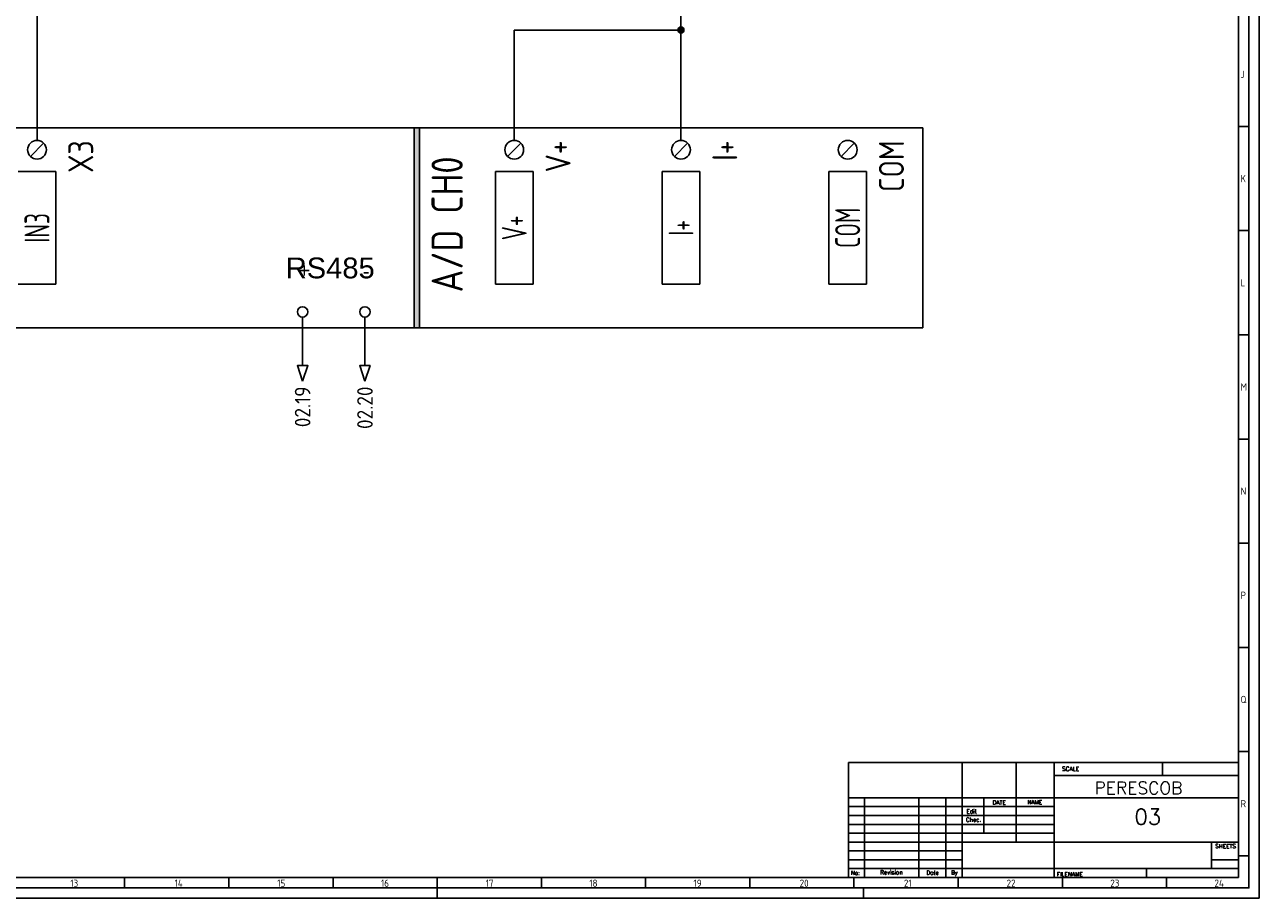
# Model space of a CAD drawing. Header units: millimetres. Extents: x 0 to 1189, y 5 to 846.
# Tile 3 of 4: x 597 to 1189, y 5 to 424. Entities that reach past the tile are written whole.
import ezdxf
from ezdxf.enums import TextEntityAlignment as Align

# ---------------------------------------------------------------- set-up
doc = ezdxf.new("R2010")
doc.units = ezdxf.units.MM
doc.header["$LTSCALE"] = 12
for name, color, linetype in [('025', 1, 'Continuous'), ('035', 5, 'Continuous'), ('07', 7, 'Continuous'), ('RED_2.5mm^2', 1, 'Continuous'), ('SYMS', 7, 'Continuous'), ('TAGS', 51, 'Continuous'), ('TERMS', 4, 'Continuous'), ('XREF', 7, 'Continuous')]:
    doc.layers.add(name, color=color, linetype=linetype)
doc.styles.add('ISO Proportional', font='isocp.shx')
doc.styles.add('WD', font='romans.shx')
doc.styles.add('WD_IEC', font='ISOCP2.shx', dxfattribs={"width": 0.9, "height": 4})

# ---------------------------------------------------------------- blocks, each defined once
blk = doc.blocks.new('IEC_border_a0')
at = {"layer": '035', "color": 0}
for p, q in [((1189, 0), (1189, 841)), ((1183.98, 370.5), (1179, 370.5)), ((1183.98, 320.5), (1179, 320.5)), ((1184, 270.46), (1179.02, 270.46)), ((1184, 270.46), (1179.02, 270.46)), ((1184, 220.46), (1179.02, 220.46)), ((1184, 170.46), (1179.02, 170.46)), ((1184, 120.46), (1179.02, 120.46)), ((1184, 70.46), (1179.02, 70.46)), ((1184.02, 20.42), (1179.03, 20.42)), ((644.5, 10), (644.5, 5)), ((694.5, 10), (694.5, 5)), ((744.5, 10), (744.5, 5)), ((744.5, 10), (744.5, 5)), ((794.5, 10), (794.5, 5)), ((844.5, 10), (844.5, 5)), ((894.5, 10), (894.5, 5)), ((944.5, 10), (944.5, 5)), ((994.5, 10), (994.5, 5)), ((1044.5, 10), (1044.5, 5)), ((1094.5, 10), (1094.5, 5)), ((1144.5, 10), (1144.5, 5)), ((0, 0), (1189, 0)), ((794.5, 0), (794.5, 5)), ((999, 0), (999, 5))]:
    blk.add_line(p, q, dxfattribs=at)
blk.add_lwpolyline([(10, 10), (1179, 10), (1179, 831), (10, 831)], close=True, dxfattribs=at)
at = {"layer": '07', "color": 0}
blk.add_lwpolyline([(5, 5), (1184, 5), (1184, 836), (5, 836)], close=True, dxfattribs=at)
at = {"layer": '035', "color": 0, "style": 'ISO Proportional'}
for s, p in [('J', (1180, 393.75)), ('K', (1180, 343.75)), ('L', (1180.02, 293.72)), ('M', (1180.02, 243.72)), ('N', (1180.02, 193.72)), ('P', (1180.02, 143.72)), ('Q', (1180.02, 93.72)), ('R', (1180.03, 43.68)), ('13', (618.42, 5.5)), ('14', (668.46, 5.5)), ('15', (717.72, 5.5)), ('16', (767.49, 5.5)), ('17', (817.72, 5.5)), ('18', (867.49, 5.5)), ('19', (917.49, 5.5)), ('20', (968.42, 5.5)), ('21', (1018.46, 5.5)), ('22', (1067.72, 5.5)), ('23', (1117.49, 5.5)), ('24', (1167.49, 5.5))]:
    blk.add_text(s, height=3.5, dxfattribs=at).set_placement(p)
blk = doc.blocks.new('IEC_tblock_a0')
at = {"layer": '035'}
for p, q in [((-106.6, 55.25), (-106.6, 17)), ((-36.4, 55.25), (-36.4, 48.88)), ((-88.4, 48.88), (0, 48.88)), ((-179.4, 38.25), (-179.4, 0)), ((-153.4, 38.25), (-153.4, 0)), ((-140.4, 38.25), (-140.4, 0)), ((-122.2, 38.25), (-122.2, 21.25)), ((-187.2, 34), (-88.4, 34)), ((-187.2, 29.75), (-88.4, 29.75)), ((-187.2, 25.5), (-88.4, 25.5)), ((-187.2, 21.25), (-88.4, 21.25)), ((-187.2, 17), (-132.6, 17)), ((-187.2, 12.75), (-132.6, 12.75)), ((-187.2, 8.5), (-132.6, 8.5)), ((-13, 8.5), (0, 8.5)), ((-187.2, 4.25), (0, 4.25)), ((-44.2, 4.25), (-44.2, 0))]:
    blk.add_line(p, q, dxfattribs=at)
at = {"layer": '07'}
for p, q in [((-187.2, 55.25), (0, 55.25)), ((-187.2, 55.25), (-187.2, 0)), ((-132.6, 55.25), (-132.6, 0)), ((-88.4, 55.25), (-88.4, 0)), ((0, 55.25), (0, 0)), ((-187.2, 38.25), (0, 38.25)), ((-132.6, 17), (0, 17)), ((-13, 17), (-13, 4.25)), ((-187.2, 0), (0, 0))]:
    blk.add_line(p, q, dxfattribs=at)
at = {"style": 'WD'}
for tag, p in [('SCALE', (-69.88, 51.07)), ('SH', (-8.74, 10.06)), ('FILENAME', (-68.15, 0.8))]:
    blk.add_attdef(tag, p, '', height=2, dxfattribs=at)
for tag, height, p in [('EDDATE', 2, (-114.97, 30.8)), ('EDBY', 2, (-98.02, 30.86)), ('PROJDESC', 5, (-45.9, 29.2)), ('CKDATE', 2, (-114.85, 26.58)), ('CKBY', 2, (-97.88, 26.3)), ('DWGDESC', 5, (-44.85, 19.72)), ('DWGNO', 3.5, (-48.54, 9.46))]:
    blk.add_attdef(tag, text='', height=height, dxfattribs=at).set_placement(p, align=Align.CENTER)
at = {"style": 'WD', "flags": 1}
blk.add_attdef('WD_TB', (-120.95, 11.91), '', height=2, dxfattribs=at)
at = {"layer": '025', "style": 'WD'}
for s, p in [('SCALE', (-80.57, 51.13)), ('NAME', (-97.74, 35.14)), ('No:', (-183.81, 1.19)), ('Revision', (-166.53, 1.47)), ('Date', (-146.79, 1.28)), ('By', (-136.33, 1.37))]:
    blk.add_text(s, height=2, dxfattribs=at).set_placement(p, align=Align.CENTER)
for s, p in [('DATE', (-118, 35)), ('Edit', (-130.55, 30.72)), ('Chec.', (-130.82, 26.72)), ('SHEETS', (-11.17, 14.05)), ('FILENAME', (-87.18, 0.61))]:
    blk.add_text(s, height=2, dxfattribs=at).set_placement(p)
blk = doc.blocks.new('PLCIO_F85')
blk.add_line((631.03, 48), (631.03, -48))
at = {"layer": 'SYMS'}
for p, q in [((631.03, 48), (-48, 48)), ((446.82, 34.32), (453.18, 40.68)), ((441, 27), (459, 27)), ((459, 27), (459, -27)), ((459, -27), (441, -27)), ((-48, -48), (631.03, -48))]:
    blk.add_line(p, q, dxfattribs=at)
blk.add_circle((450, 37.5), 4.5, dxfattribs=at)
at = {"layer": 'SYMS', "style": 'WD_IEC', "width": 0.9}
for tag, p in [('TERMDESC01', (6.25, 60)), ('TERMDESC02', (81.25, 60)), ('TERMDESC03', (206.25, 60)), ('TERMDESC04', (331.25, 60)), ('TERMDESC05', (456.25, 60))]:
    blk.add_attdef(tag, text='', height=12, rotation=90, dxfattribs=at).set_placement(p, align=Align.TOP_LEFT)
at = {"layer": 'SYMS', "style": 'WD_IEC', "width": 0.9, "flags": 1}
for tag, p in [('X2TERM01', (0, 42)), ('X2TERM02', (75, 42)), ('X2TERM03', (200, 42)), ('X2TERM04', (325, 42)), ('X2TERM05', (450, 42))]:
    blk.add_attdef(tag, text='', height=1.92, rotation=90, dxfattribs=at).set_placement(p, align=Align.RIGHT)
at = {"layer": 'SYMS', "style": 'WD_IEC', "width": 0.9}
for tag, p in [('TERM04', (340, 42)), ('TERM01', (15, 42)), ('TERM02', (90, 42)), ('TERM03', (215, 42)), ('TERM05', (465, 42))]:
    blk.add_attdef(tag, text='', height=12, rotation=90, dxfattribs=at).set_placement(p, align=Align.TOP_RIGHT)
at = {"layer": 'SYMS', "style": 'WD_IEC'}
for tag, width, p in [('LINE2', 0.9, (-69, 0)), ('LINE1', 0.9, (-87, 0)), ('DESC', 0.9, (-50.84, 0)), ('INST', 0.8, (-159, 0)), ('LOC', 0.8, (-141, 0)), ('MFG', 0.8, (-123, 0)), ('CAT', 0.8, (-105, 0)), ('TAG', 0.9, (-30.87, 0))]:
    blk.add_attdef(tag, text='', height=15, rotation=90, dxfattribs=dict(at, width=width)).set_placement(p, align=Align.CENTER)
at = {"layer": 'SYMS', "style": 'WD_IEC', "width": 0.7}
for tag, p in [('TAGA01', (0, 0)), ('TAGA02', (75, 0)), ('TAGA03', (200, 0)), ('TAGA04', (325, 0)), ('TAGA05', (450, 0))]:
    blk.add_attdef(tag, text='', height=12, rotation=90, dxfattribs=at).set_placement(p, align=Align.MIDDLE_CENTER)
at = {"layer": 'SYMS', "linetype": 'Continuous', "style": 'WD_IEC', "width": 0.9, "flags": 9}
blk.add_attdef('ASSYCODE', text='', height=1.92, rotation=90, dxfattribs=at).set_placement((-102.85, -22.08), align=Align.CENTER)
at = {"layer": 'SYMS', "style": 'WD_IEC', "width": 0.9}
for tag, p in [('DESCA01', (-9, -111)), ('DESCB01', (9, -111)), ('DESCC01', (27, -111)), ('DESCD01', (45, -111)), ('DESCE01', (63, -111)), ('DESCA02', (66, -111)), ('DESCB02', (84, -111)), ('DESCC02', (102, -111)), ('DESCD02', (120, -111)), ('DESCE02', (138, -111)), ('DESCA03', (191, -111)), ('DESCB03', (209, -111)), ('DESCC03', (227, -111)), ('DESCD03', (245, -111)), ('DESCE03', (263, -111)), ('DESCA04', (316, -111)), ('DESCB04', (334, -111)), ('DESCC04', (352, -111)), ('DESCD04', (370, -111)), ('DESCE04', (388, -111)), ('DESCA05', (441, -111)), ('DESCB05', (459, -111)), ('DESCC05', (477, -111)), ('DESCD05', (495, -111)), ('DESCE05', (513, -111))]:
    blk.add_attdef(tag, text='', height=15, rotation=90, dxfattribs=at).set_placement(p, align=Align.RIGHT)
blk = doc.blocks.new('VT0_02')
blk.add_circle((0, 0), 1.25)
at = {"style": 'WD_IEC'}
blk.add_attdef('TAG1', text='', height=2.5, dxfattribs=at).set_placement((-0.5, 1.75), align=Align.RIGHT)
at = {"style": 'WD_IEC', "flags": 1}
for tag, p in [('X4TERM01', (-1.25, 0)), ('X2TERM01', (0, 1.25)), ('X1TERM01', (1.25, 0)), ('X8TERM01', (0, -1.25))]:
    blk.add_attdef(tag, p, '', height=0.32, dxfattribs=at)
blk = doc.blocks.new('HA1S4')
blk.add_lwpolyline([(0, -3.75), (-1.25, 0), (1.25, 0)], close=True)
at = {"style": 'WD_IEC', "flags": 8}
blk.add_attdef('WIRENO', (-1, 1.25), '', height=2.5, rotation=90, dxfattribs=at)
at = {"style": 'WD_IEC'}
blk.add_attdef('DESC1', text='', height=2.5, rotation=90, dxfattribs=at).set_placement((1, 1.25), align=Align.TOP_LEFT)
at = {"style": 'WD_IEC', "flags": 1}
blk.add_attdef('X2TERM01', (0, 0), '', height=0.32, dxfattribs=at)
blk.add_attdef('SIGCODE', text='', height=1, dxfattribs=at).set_placement((-2.5, -3.2), align=Align.RIGHT)
at = {"style": 'WD_IEC'}
blk.add_attdef('XREF', text='', height=2.5, rotation=90, dxfattribs=at).set_placement((0, -5), align=Align.MIDDLE_RIGHT)
blk = doc.blocks.new('PLCIO_478F')
h = blk.add_hatch(color=256)
h.dxf.hatch_style = 1
h.paths.add_polyline_path([(-45.5, 48), (-48, 48), (-48, -48), (-45.5, -48)])
blk.add_line((196, 48), (196, -48))
at = {"layer": 'SYMS'}
for p, q in [((-48, 48), (-48, -48)), ((196, 48), (-48, 48)), ((-45.5, 48), (-45.5, -48)), ((-3.18, 34.32), (3.18, 40.68)), ((76.82, 34.32), (83.18, 40.68)), ((156.82, 34.32), (163.18, 40.68)), ((-9, -27), (-9, 27)), ((-9, 27), (9, 27)), ((9, 27), (9, -27)), ((71, -27), (71, 27)), ((71, 27), (89, 27)), ((89, 27), (89, -27)), ((151, -27), (151, 27)), ((151, 27), (169, 27)), ((169, 27), (169, -27)), ((9, -27), (-9, -27)), ((89, -27), (71, -27)), ((169, -27), (151, -27)), ((-48, -48), (196, -48))]:
    blk.add_line(p, q, dxfattribs=at)
for centre in [(0, 37.5), (80, 37.5), (160, 37.5)]:
    blk.add_circle(centre, 4.5, dxfattribs=at)
at = {"layer": 'SYMS', "style": 'WD_IEC', "width": 0.9}
for tag, p in [('TERMDESC01', (6.25, 60)), ('TERMDESC02', (86.25, 60)), ('TERMDESC03', (166.25, 60))]:
    blk.add_attdef(tag, text='', height=12, rotation=90, dxfattribs=at).set_placement(p, align=Align.TOP_LEFT)
at = {"layer": 'SYMS', "style": 'WD_IEC', "width": 0.9, "flags": 1}
for tag, p in [('X2TERM01', (0, 42)), ('X2TERM02', (80, 42)), ('X2TERM03', (160, 42))]:
    blk.add_attdef(tag, text='', height=1.92, rotation=90, dxfattribs=at).set_placement(p, align=Align.RIGHT)
at = {"layer": 'SYMS', "style": 'WD_IEC', "width": 0.9}
for tag, p in [('TERM01', (15, 42)), ('TERM02', (95, 42)), ('TERM03', (175, 42))]:
    blk.add_attdef(tag, text='', height=12, rotation=90, dxfattribs=at).set_placement(p, align=Align.TOP_RIGHT)
at = {"layer": 'SYMS', "style": 'WD_IEC'}
for tag, width, p in [('LINE2', 0.9, (-69, 0)), ('LINE1', 0.9, (-87, 0)), ('DESC', 0.9, (-50.84, 0)), ('INST', 0.8, (-159, 0)), ('LOC', 0.8, (-141, 0)), ('MFG', 0.8, (-123, 0)), ('CAT', 0.8, (-105, 0)), ('TAG', 0.9, (-26.92, -0.25))]:
    blk.add_attdef(tag, text='', height=15, rotation=90, dxfattribs=dict(at, width=width)).set_placement(p, align=Align.CENTER)
at = {"layer": 'SYMS', "style": 'WD_IEC', "width": 0.7}
for tag, p in [('TAGA01', (0, 0)), ('TAGA02', (80, 0)), ('TAGA03', (160, 0))]:
    blk.add_attdef(tag, text='', height=12, rotation=90, dxfattribs=at).set_placement(p, align=Align.MIDDLE_CENTER)
at = {"layer": 'SYMS', "linetype": 'Continuous', "style": 'WD_IEC', "width": 0.9, "flags": 9}
blk.add_attdef('ASSYCODE', text='', height=1.92, rotation=90, dxfattribs=at).set_placement((-102.85, -22.08), align=Align.CENTER)
at = {"layer": 'SYMS', "style": 'WD_IEC', "width": 0.9}
for tag, p in [('DESCA01', (-9, -111)), ('DESCB01', (9, -111)), ('DESCC01', (27, -111)), ('DESCD01', (45, -111)), ('DESCE01', (63, -111)), ('DESCA02', (71, -111)), ('DESCB02', (89, -111)), ('DESCC02', (107, -111)), ('DESCD02', (125, -111)), ('DESCE02', (143, -111)), ('DESCA03', (151, -111)), ('DESCB03', (169, -111)), ('DESCC03', (187, -111)), ('DESCD03', (205, -111)), ('DESCE03', (223, -111))]:
    blk.add_attdef(tag, text='', height=15, rotation=90, dxfattribs=at).set_placement(p, align=Align.RIGHT)
blk = doc.blocks.new('WDDOT')
for radius in [0.72, 0.449, 0.223]:
    blk.add_circle((0, 0), radius)

msp = doc.modelspace()

# ---------------------------------------------------------------- linework, layer by layer
at = {"layer": 'RED_2.5mm^2', "color": 0}
for p, q in [((602.45, 368.77), (602.45, 692.14)), ((911.48, 501.81), (911.48, 368.77)), ((831.48, 368.77), (831.48, 421.75)), ((831.48, 421.75), (911.48, 421.75)), ((729.91, 283.94), (729.91, 260.63)), ((759.82, 260.63), (759.82, 283.94))]:
    msp.add_line(p, q, dxfattribs=at)

# ---------------------------------------------------------------- block references
msp.add_blockref('IEC_border_a0', (0, 4.94))
ref = msp.add_blockref('IEC_tblock_a0', (1179, 14.94))
ref.add_attrib('SH', '03', (1129.12, 40.32), dxfattribs={"height": 7.5, "style": 'WD'})
ref.add_attrib('PROJDESC', 'PERESCOB', dxfattribs={"height": 6, "style": 'WD'}).set_placement((1131.01, 54.93), align=Align.CENTER)
at = {"layer": 'SYMS', "color": 0, "xscale": 2, "yscale": 2, "zscale": 2}
for name, p in [('WDDOT', (911.48, 421.75)), ('VT0_02', (729.91, 286.44)), ('VT0_02', (759.82, 286.44))]:
    msp.add_blockref(name, p, dxfattribs=at)
at = {"layer": 'SYMS', "color": 0}
ref = msp.add_blockref('PLCIO_F85', (152.45, 326.77), dxfattribs=at)
ref.add_attrib('TERM05', 'X3', dxfattribs={"layer": 'TERMS', "height": 12, "rotation": 90, "style": 'WD_IEC', "width": 0.9}).set_placement((617.45, 368.77), align=Align.TOP_RIGHT)
ref.add_attrib('TAGA05', 'IN3', dxfattribs={"layer": 'TAGS', "height": 12, "rotation": 90, "style": 'WD_IEC', "width": 0.7}).set_placement((602.45, 326.77), align=Align.MIDDLE_CENTER)
ref = msp.add_blockref('PLCIO_478F', (831.48, 326.77), dxfattribs=at)
ref.add_attrib('TERM01', 'V+', dxfattribs={"layer": 'TERMS', "height": 12, "rotation": 90, "style": 'WD_IEC', "width": 0.9}).set_placement((846.48, 368.77), align=Align.TOP_RIGHT)
ref.add_attrib('TAGA01', 'V+', dxfattribs={"layer": 'TAGS', "height": 12, "rotation": 90, "style": 'WD_IEC', "width": 0.7}).set_placement((831.48, 326.77), align=Align.MIDDLE_CENTER)
ref.add_attrib('TAG', 'A/D CH0', dxfattribs={"layer": 'TAGS', "height": 15, "rotation": 90, "style": 'WD_IEC', "width": 0.9}).set_placement((806.76, 328.45), align=Align.CENTER)
ref.add_attrib('TERM02', 'I+', dxfattribs={"layer": 'TERMS', "height": 12, "rotation": 90, "style": 'WD_IEC', "width": 0.9}).set_placement((926.48, 368.77), align=Align.TOP_RIGHT)
ref.add_attrib('TAGA02', 'I+', dxfattribs={"layer": 'TAGS', "height": 12, "rotation": 90, "style": 'WD_IEC', "width": 0.7}).set_placement((911.48, 326.77), align=Align.MIDDLE_CENTER)
ref.add_attrib('TERM03', 'COM', dxfattribs={"layer": 'TERMS', "height": 12, "rotation": 90, "style": 'WD_IEC', "width": 0.9}).set_placement((1006.48, 368.77), align=Align.TOP_RIGHT)
ref.add_attrib('TAGA03', 'COM', dxfattribs={"layer": 'TAGS', "height": 12, "rotation": 90, "style": 'WD_IEC', "width": 0.7}).set_placement((991.48, 326.77), align=Align.MIDDLE_CENTER)
ref = msp.add_blockref('HA1S4', (729.91, 260.63), dxfattribs=dict(at, xscale=2, yscale=2, zscale=2))
ref.add_attrib('XREF', '02.19', dxfattribs={"layer": 'XREF', "height": 7.5, "rotation": 90, "style": 'WD_IEC'}).set_placement((729.91, 250.63), align=Align.MIDDLE_RIGHT)
ref = msp.add_blockref('HA1S4', (759.82, 260.63), dxfattribs=dict(at, xscale=2, yscale=2, zscale=2))
ref.add_attrib('XREF', '02.20', dxfattribs={"layer": 'XREF', "height": 7.5, "rotation": 90, "style": 'WD_IEC'}).set_placement((759.82, 250.63), align=Align.MIDDLE_RIGHT)

# ---------------------------------------------------------------- texts
at = {"color": 0, "attachment_point": 1}
for s, width, gutter_width, heights, insert, char_height in [('\\pxqc;{\\f@Arial Unicode MS|b0|i0|c0|p34;\\P\\pq*;  RS485}', 152.0004, 90.22, [122.17], (714.03, 329.21), 10), ('\\W1;{\\fArial|b0|i0|c0|p34;  +}', 4.287, 12.5, [0], (727.88, 309.92), 7), ('\\W1;{\\fArial|b0|i0|c0|p34;  -}', 4.287, 12.5, [0], (758.81, 309.49), 7)]:
    msp.add_mtext_dynamic_manual_height_columns(s, width=width, gutter_width=gutter_width, heights=heights, dxfattribs=dict(at, insert=insert, char_height=char_height))

doc.saveas('drawing.dxf')
